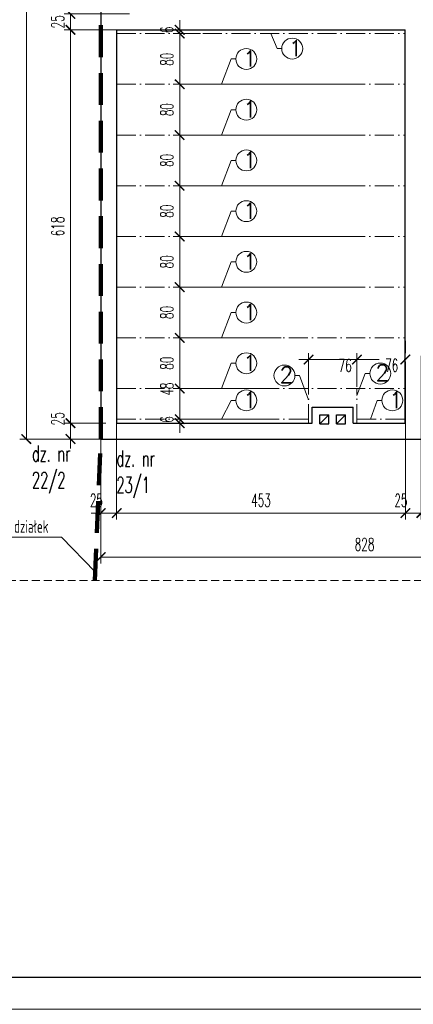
# Model space of a CAD drawing. Header units: millimetres. Extents: x 33311 to 435617, y -160714 to 185563.
# Tile 21 of 70: x 309444 to 315620, y -101237 to -85767. Entities that reach past the tile are written whole.
import ezdxf

# ---------------------------------------------------------------- set-up
doc = ezdxf.new("R2010")
doc.units = ezdxf.units.MM
doc.header["$MEASUREMENT"] = 0
doc.linetypes.add('ACAD_ISO10W100', pattern=[18, 12, -3, 0, -3])
doc.linetypes.add('HIDDEN2', pattern=[0.1875, 0.125, -0.0625])
doc.layers.get('Defpoints').update_dxf_attribs({"lineweight": 0})
for name, color, linetype, lineweight in [('[ 02przekrój istn', 42, 'Continuous', 30), ('[ 17granica', 172, 'HIDDEN2', 100), ('[ 18oś główna', 202, 'ACAD_ISO10W100', 13), ('[ 20ucięcie', 8, 'HIDDEN2', 13), ('[ 21kreskowanie', 9, 'Continuous', 13), ('[ 22wymiarowanie', 8, 'Continuous', 13), ('[ 23kota odnośnik', 1, 'Continuous', 13), ('[ 24ramka cienka', 1, 'Continuous', 13), ('[ 25ramka gruba', 4, 'Continuous', 30), ('[opisy2', 4, 'Continuous', 13), ('[opisy3', 2, 'Continuous', 30)]:
    doc.layers.add(name, color=color, linetype=linetype, lineweight=lineweight)
doc.styles.add('1.50d', font='simplex.shx', dxfattribs={"height": 250})
doc.styles.add('99.2', font='simplex.shx', dxfattribs={"width": 0.6, "height": 200})
doc.styles.add('99.3', font='simplex.shx', dxfattribs={"width": 0.6, "height": 250})
doc.dimstyles.new('100cm', dxfattribs={"dimtxt": 200, "dimasz": 150, "dimexe": 100, "dimexo": 300, "dimgap": 100, "dimtad": 1, "dimdec": 0, "dimlfac": 0.1, "dimzin": 11, "dimtxsty": '99.2', "dimblk": 'ARCHTICK', "dimcen": 1.5, "dimclrd": 256, "dimclre": 256, "dimclrt": 4, "dimadec": 0, "dimazin": 0, "dimtfac": 0.75, "dimtdec": 0, "dimtix": 1, "dimtmove": 2, "dimatfit": 3, "dimfxl": 1, "dimtolj": 1, "dimtzin": 11, "dimlwd": -1, "dimlwe": -1, "dimarcsym": 0})

# ---------------------------------------------------------------- blocks, each defined once
blk = doc.blocks.new('_ArchTick')
at = {"color": 0, "linetype": 'ByBlock', "const_width": 0.15, "flags": 128}
blk.add_lwpolyline([(-0.5, -0.5), (0.5, 0.5)], dxfattribs=at)
blk = doc.blocks.new('*D391')
at = {"layer": '[ 22wymiarowanie', "transparency": 16777216}
for p, q in [((311167, -85676), (310140, -85676)), ((310240, -85926), (310240, -85676)), ((311167, -85926), (310140, -85926))]:
    blk.add_line(p, q, dxfattribs=at)
at = {"layer": 'Defpoints', "color": 0, "transparency": 16777216}
for p in [(310240, -85676), (311467, -85676), (311467, -85926)]:
    blk.add_point(p, dxfattribs=at)
at = {"layer": '[ 22wymiarowanie', "transparency": 16777216, "xscale": 150, "yscale": 150, "zscale": 150}
for p, rotation in [((310240, -85676), 90), ((310240, -85926), 270)]:
    blk.add_blockref('_ArchTick', p, dxfattribs=dict(at, rotation=rotation))
at = {"layer": '[ 22wymiarowanie', "color": 4, "transparency": 16777216, "insert": (310040, -85801), "char_height": 200, "attachment_point": 5, "rotation": 90, "style": '99.2'}
blk.add_mtext('\\A1;\\H1x;\\W0.6;25', dxfattribs=at)
blk = doc.blocks.new('*D395')
at = {"layer": '[ 22wymiarowanie', "transparency": 16777216}
for p, q in [((310415, -76756), (309448, -76756)), ((309548, -92356), (309548, -76756)), ((311120, -92356), (309448, -92356))]:
    blk.add_line(p, q, dxfattribs=at)
at = {"layer": 'Defpoints', "color": 0, "transparency": 16777216}
for p in [(309548, -76756), (310715, -76756), (311420, -92356)]:
    blk.add_point(p, dxfattribs=at)
at = {"layer": '[ 22wymiarowanie', "transparency": 16777216, "xscale": 150, "yscale": 150, "zscale": 150}
for p, rotation in [((309548, -76756), 90), ((309548, -92356), 270)]:
    blk.add_blockref('_ArchTick', p, dxfattribs=dict(at, rotation=rotation))
at = {"layer": '[ 22wymiarowanie', "color": 4, "transparency": 16777216, "insert": (309348, -84556), "char_height": 200, "attachment_point": 5, "rotation": 90, "style": '99.2'}
blk.add_mtext('\\A1;\\H1x;\\W0.6;1560', dxfattribs=at)
blk = doc.blocks.new('*D407')
at = {"layer": '[ 22wymiarowanie', "transparency": 16777216}
for p, q in [((315495, -90813), (315495, -91007)), ((314735, -91535), (314735, -91007)), ((314735, -91107), (315086, -91107)), ((315495, -91107), (315475, -91107))]:
    blk.add_line(p, q, dxfattribs=at)
at = {"layer": 'Defpoints', "color": 0, "transparency": 16777216}
for p in [(314735, -91107), (315495, -91113), (314735, -91835)]:
    blk.add_point(p, dxfattribs=at)
at = {"layer": '[ 22wymiarowanie', "transparency": 16777216, "xscale": 150, "yscale": 150, "zscale": 150, "rotation": 180}
blk.add_blockref('_ArchTick', (314735, -91107), dxfattribs=at)
at = {"layer": '[ 22wymiarowanie', "transparency": 16777216, "xscale": 150, "yscale": 150, "zscale": 150}
blk.add_blockref('_ArchTick', (315495, -91107), dxfattribs=at)
at = {"layer": '[ 22wymiarowanie', "color": 4, "transparency": 16777216, "insert": (315281, -91198), "char_height": 200, "attachment_point": 5, "style": '99.2'}
blk.add_mtext('\\A1;\\H1x;\\W0.6;76', dxfattribs=at)
blk = doc.blocks.new('*D408')
at = {"layer": '[ 22wymiarowanie', "transparency": 16777216}
for p, q in [((313975, -91107), (313825, -91107)), ((313975, -91626), (313975, -91007)), ((314735, -91107), (313975, -91107)), ((314735, -91535), (314735, -91007)), ((314735, -91107), (314885, -91107))]:
    blk.add_line(p, q, dxfattribs=at)
at = {"layer": 'Defpoints', "color": 0, "transparency": 16777216}
for p in [(313975, -91107), (314735, -91835), (313975, -91926)]:
    blk.add_point(p, dxfattribs=at)
at = {"layer": '[ 22wymiarowanie', "transparency": 16777216, "xscale": 150, "yscale": 150, "zscale": 150}
blk.add_blockref('_ArchTick', (313975, -91107), dxfattribs=at)
at = {"layer": '[ 22wymiarowanie', "transparency": 16777216, "xscale": 150, "yscale": 150, "zscale": 150, "rotation": 180}
blk.add_blockref('_ArchTick', (314735, -91107), dxfattribs=at)
at = {"layer": '[ 22wymiarowanie', "color": 4, "transparency": 16777216, "insert": (314551, -91201), "char_height": 200, "attachment_point": 5, "style": '99.2'}
blk.add_mtext('\\A1;\\H1x;\\W0.6;76', dxfattribs=at)
blk = doc.blocks.new('*D409')
at = {"layer": '[ 22wymiarowanie', "transparency": 16777216}
for p, q in [((311954, -85926), (311954, -85776)), ((312279, -85926), (311854, -85926)), ((312279, -85986), (311854, -85986)), ((311954, -85926), (311954, -85986)), ((311954, -85986), (311954, -86136))]:
    blk.add_line(p, q, dxfattribs=at)
at = {"layer": 'Defpoints', "color": 0, "transparency": 16777216}
for p in [(311954, -85986), (312579, -85926), (312579, -85986)]:
    blk.add_point(p, dxfattribs=at)
at = {"layer": '[ 22wymiarowanie', "transparency": 16777216, "xscale": 150, "yscale": 150, "zscale": 150}
for p, rotation in [((311954, -85926), 270), ((311954, -85986), 90)]:
    blk.add_blockref('_ArchTick', p, dxfattribs=dict(at, rotation=rotation))
at = {"layer": '[ 22wymiarowanie', "color": 4, "transparency": 16777216, "insert": (311754, -85928), "char_height": 200, "attachment_point": 5, "rotation": 90, "style": '99.2'}
blk.add_mtext('\\A1;\\H1x;\\W0.6;6', dxfattribs=at)
blk = doc.blocks.new('*D410')
at = {"layer": '[ 22wymiarowanie', "transparency": 16777216}
for p, q in [((312279, -85986), (311854, -85986)), ((311954, -85986), (311954, -86783)), ((314827, -86783), (311854, -86783))]:
    blk.add_line(p, q, dxfattribs=at)
at = {"layer": 'Defpoints', "color": 0, "transparency": 16777216}
for p in [(312579, -85986), (311954, -86783), (315127, -86783)]:
    blk.add_point(p, dxfattribs=at)
at = {"layer": '[ 22wymiarowanie', "transparency": 16777216, "xscale": 150, "yscale": 150, "zscale": 150}
for p, rotation in [((311954, -85986), 90), ((311954, -86783), 270)]:
    blk.add_blockref('_ArchTick', p, dxfattribs=dict(at, rotation=rotation))
at = {"layer": '[ 22wymiarowanie', "color": 4, "transparency": 16777216, "insert": (311754, -86389), "char_height": 200, "attachment_point": 5, "rotation": 90, "style": '99.2'}
blk.add_mtext('\\A1;\\H1x;\\W0.6;80', dxfattribs=at)
blk = doc.blocks.new('*D411')
at = {"layer": '[ 22wymiarowanie', "transparency": 16777216}
for p, q in [((314827, -86783), (311854, -86783)), ((311954, -86783), (311954, -87580)), ((314774, -87580), (311854, -87580))]:
    blk.add_line(p, q, dxfattribs=at)
at = {"layer": 'Defpoints', "color": 0, "transparency": 16777216}
for p in [(315127, -86783), (311954, -87580), (315074, -87580)]:
    blk.add_point(p, dxfattribs=at)
at = {"layer": '[ 22wymiarowanie', "transparency": 16777216, "xscale": 150, "yscale": 150, "zscale": 150}
for p, rotation in [((311954, -86783), 90), ((311954, -87580), 270)]:
    blk.add_blockref('_ArchTick', p, dxfattribs=dict(at, rotation=rotation))
at = {"layer": '[ 22wymiarowanie', "color": 4, "transparency": 16777216, "insert": (311754, -87181), "char_height": 200, "attachment_point": 5, "rotation": 90, "style": '99.2'}
blk.add_mtext('\\A1;\\H1x;\\W0.6;80', dxfattribs=at)
blk = doc.blocks.new('*D412')
at = {"layer": '[ 22wymiarowanie', "transparency": 16777216}
for p, q in [((314774, -87580), (311854, -87580)), ((311954, -87580), (311954, -88376)), ((314754, -88376), (311854, -88376))]:
    blk.add_line(p, q, dxfattribs=at)
at = {"layer": 'Defpoints', "color": 0, "transparency": 16777216}
for p in [(315074, -87580), (311954, -88376), (315054, -88376)]:
    blk.add_point(p, dxfattribs=at)
at = {"layer": '[ 22wymiarowanie', "transparency": 16777216, "xscale": 150, "yscale": 150, "zscale": 150}
for p, rotation in [((311954, -87580), 90), ((311954, -88376), 270)]:
    blk.add_blockref('_ArchTick', p, dxfattribs=dict(at, rotation=rotation))
at = {"layer": '[ 22wymiarowanie', "color": 4, "transparency": 16777216, "insert": (311754, -87978), "char_height": 200, "attachment_point": 5, "rotation": 90, "style": '99.2'}
blk.add_mtext('\\A1;\\H1x;\\W0.6;80', dxfattribs=at)
blk = doc.blocks.new('*D413')
at = {"layer": '[ 22wymiarowanie', "transparency": 16777216}
for p, q in [((314754, -88376), (311854, -88376)), ((311954, -88376), (311954, -89173)), ((314728, -89173), (311854, -89173))]:
    blk.add_line(p, q, dxfattribs=at)
at = {"layer": 'Defpoints', "color": 0, "transparency": 16777216}
for p in [(315054, -88376), (311954, -89173), (315028, -89173)]:
    blk.add_point(p, dxfattribs=at)
at = {"layer": '[ 22wymiarowanie', "transparency": 16777216, "xscale": 150, "yscale": 150, "zscale": 150}
for p, rotation in [((311954, -88376), 90), ((311954, -89173), 270)]:
    blk.add_blockref('_ArchTick', p, dxfattribs=dict(at, rotation=rotation))
at = {"layer": '[ 22wymiarowanie', "color": 4, "transparency": 16777216, "insert": (311754, -88775), "char_height": 200, "attachment_point": 5, "rotation": 90, "style": '99.2'}
blk.add_mtext('\\A1;\\H1x;\\W0.6;80', dxfattribs=at)
blk = doc.blocks.new('*D414')
at = {"layer": '[ 22wymiarowanie', "transparency": 16777216}
for p, q in [((314728, -89173), (311854, -89173)), ((311954, -89173), (311954, -89970)), ((314748, -89970), (311854, -89970))]:
    blk.add_line(p, q, dxfattribs=at)
at = {"layer": 'Defpoints', "color": 0, "transparency": 16777216}
for p in [(315028, -89173), (311954, -89970), (315048, -89970)]:
    blk.add_point(p, dxfattribs=at)
at = {"layer": '[ 22wymiarowanie', "transparency": 16777216, "xscale": 150, "yscale": 150, "zscale": 150}
for p, rotation in [((311954, -89173), 90), ((311954, -89970), 270)]:
    blk.add_blockref('_ArchTick', p, dxfattribs=dict(at, rotation=rotation))
at = {"layer": '[ 22wymiarowanie', "color": 4, "transparency": 16777216, "insert": (311754, -89572), "char_height": 200, "attachment_point": 5, "rotation": 90, "style": '99.2'}
blk.add_mtext('\\A1;\\H1x;\\W0.6;80', dxfattribs=at)
blk = doc.blocks.new('*D415')
at = {"layer": '[ 22wymiarowanie', "transparency": 16777216}
for p, q in [((314748, -89970), (311854, -89970)), ((311954, -89970), (311954, -90767)), ((313548, -90767), (311854, -90767))]:
    blk.add_line(p, q, dxfattribs=at)
at = {"layer": 'Defpoints', "color": 0, "transparency": 16777216}
for p in [(315048, -89970), (311954, -90767), (313848, -90767)]:
    blk.add_point(p, dxfattribs=at)
at = {"layer": '[ 22wymiarowanie', "transparency": 16777216, "xscale": 150, "yscale": 150, "zscale": 150}
for p, rotation in [((311954, -89970), 90), ((311954, -90767), 270)]:
    blk.add_blockref('_ArchTick', p, dxfattribs=dict(at, rotation=rotation))
at = {"layer": '[ 22wymiarowanie', "color": 4, "transparency": 16777216, "insert": (311754, -90368), "char_height": 200, "attachment_point": 5, "rotation": 90, "style": '99.2'}
blk.add_mtext('\\A1;\\H1x;\\W0.6;80', dxfattribs=at)
blk = doc.blocks.new('*D416')
at = {"layer": '[ 22wymiarowanie', "transparency": 16777216}
for p, q in [((313548, -90767), (311854, -90767)), ((311954, -90767), (311954, -91564)), ((313447, -91564), (311854, -91564))]:
    blk.add_line(p, q, dxfattribs=at)
at = {"layer": 'Defpoints', "color": 0, "transparency": 16777216}
for p in [(313848, -90767), (311954, -91564), (313747, -91564)]:
    blk.add_point(p, dxfattribs=at)
at = {"layer": '[ 22wymiarowanie', "transparency": 16777216, "xscale": 150, "yscale": 150, "zscale": 150}
for p, rotation in [((311954, -90767), 90), ((311954, -91564), 270)]:
    blk.add_blockref('_ArchTick', p, dxfattribs=dict(at, rotation=rotation))
at = {"layer": '[ 22wymiarowanie', "color": 4, "transparency": 16777216, "insert": (311754, -91165), "char_height": 200, "attachment_point": 5, "rotation": 90, "style": '99.2'}
blk.add_mtext('\\A1;\\H1x;\\W0.6;80', dxfattribs=at)
blk = doc.blocks.new('*D417')
at = {"layer": '[ 22wymiarowanie', "transparency": 16777216}
for p, q in [((313447, -91564), (311854, -91564)), ((311954, -91564), (311954, -92046)), ((313486, -92046), (311854, -92046))]:
    blk.add_line(p, q, dxfattribs=at)
at = {"layer": 'Defpoints', "color": 0, "transparency": 16777216}
for p in [(313747, -91564), (311954, -92046), (313786, -92046)]:
    blk.add_point(p, dxfattribs=at)
at = {"layer": '[ 22wymiarowanie', "transparency": 16777216, "xscale": 150, "yscale": 150, "zscale": 150}
for p, rotation in [((311954, -91564), 90), ((311954, -92046), 270)]:
    blk.add_blockref('_ArchTick', p, dxfattribs=dict(at, rotation=rotation))
at = {"layer": '[ 22wymiarowanie', "color": 4, "transparency": 16777216, "insert": (311754, -91570), "char_height": 200, "attachment_point": 5, "rotation": 90, "style": '99.2'}
blk.add_mtext('\\A1;\\H1x;\\W0.6;48', dxfattribs=at)
blk = doc.blocks.new('*D418')
at = {"layer": '[ 22wymiarowanie', "transparency": 16777216}
for p, q in [((313486, -92046), (311854, -92046)), ((311954, -92046), (311954, -91896)), ((311954, -92046), (311954, -92106)), ((313488, -92106), (311854, -92106)), ((311954, -92106), (311954, -92256))]:
    blk.add_line(p, q, dxfattribs=at)
at = {"layer": 'Defpoints', "color": 0, "transparency": 16777216}
for p in [(313786, -92046), (311954, -92106), (313788, -92106)]:
    blk.add_point(p, dxfattribs=at)
at = {"layer": '[ 22wymiarowanie', "transparency": 16777216, "xscale": 150, "yscale": 150, "zscale": 150}
for p, rotation in [((311954, -92046), 270), ((311954, -92106), 90)]:
    blk.add_blockref('_ArchTick', p, dxfattribs=dict(at, rotation=rotation))
at = {"layer": '[ 22wymiarowanie', "color": 4, "transparency": 16777216, "insert": (311754, -92048), "char_height": 200, "attachment_point": 5, "rotation": 90, "style": '99.2'}
blk.add_mtext('\\A1;\\H1x;\\W0.6;6', dxfattribs=at)
blk = doc.blocks.new('*D462')
at = {"layer": '[ 22wymiarowanie', "transparency": 16777216}
for p, q in [((311167, -85926), (310140, -85926)), ((310240, -85926), (310240, -92106)), ((310795, -92106), (310140, -92106))]:
    blk.add_line(p, q, dxfattribs=at)
at = {"layer": 'Defpoints', "color": 0, "transparency": 16777216}
for p in [(311467, -85926), (310240, -92106), (311095, -92106)]:
    blk.add_point(p, dxfattribs=at)
at = {"layer": '[ 22wymiarowanie', "transparency": 16777216, "xscale": 150, "yscale": 150, "zscale": 150}
for p, rotation in [((310240, -85926), 90), ((310240, -92106), 270)]:
    blk.add_blockref('_ArchTick', p, dxfattribs=dict(at, rotation=rotation))
at = {"layer": '[ 22wymiarowanie', "color": 4, "transparency": 16777216, "insert": (310040, -89016), "char_height": 200, "attachment_point": 5, "rotation": 90, "style": '99.2'}
blk.add_mtext('\\A1;\\H1x;\\W0.6;618', dxfattribs=at)
blk = doc.blocks.new('*D463')
at = {"layer": '[ 22wymiarowanie', "transparency": 16777216}
for p, q in [((310240, -92106), (310240, -91956)), ((310795, -92106), (310140, -92106)), ((310240, -92106), (310240, -92356)), ((310795, -92356), (310140, -92356)), ((310240, -92356), (310240, -92506))]:
    blk.add_line(p, q, dxfattribs=at)
at = {"layer": 'Defpoints', "color": 0, "transparency": 16777216}
for p in [(311095, -92106), (310240, -92356), (311095, -92356)]:
    blk.add_point(p, dxfattribs=at)
at = {"layer": '[ 22wymiarowanie', "transparency": 16777216, "xscale": 150, "yscale": 150, "zscale": 150}
for p, rotation in [((310240, -92106), 270), ((310240, -92356), 90)]:
    blk.add_blockref('_ArchTick', p, dxfattribs=dict(at, rotation=rotation))
at = {"layer": '[ 22wymiarowanie', "color": 4, "transparency": 16777216, "insert": (310040, -92038), "char_height": 200, "attachment_point": 5, "rotation": 90, "style": '99.2'}
blk.add_mtext('\\A1;\\H1x;\\W0.6;25', dxfattribs=at)
blk = doc.blocks.new('*D466')
at = {"layer": '[ 22wymiarowanie', "transparency": 16777216}
for p, q in [((310715, -91906), (310715, -93619)), ((310965, -91906), (310965, -93619)), ((310715, -93519), (310565, -93519)), ((310715, -93519), (310965, -93519)), ((310965, -93519), (311115, -93519))]:
    blk.add_line(p, q, dxfattribs=at)
at = {"layer": 'Defpoints', "color": 0, "transparency": 16777216}
for p in [(310715, -91606), (310965, -91606), (310965, -93519)]:
    blk.add_point(p, dxfattribs=at)
at = {"layer": '[ 22wymiarowanie', "transparency": 16777216, "xscale": 150, "yscale": 150, "zscale": 150}
blk.add_blockref('_ArchTick', (310715, -93519), dxfattribs=at)
at = {"layer": '[ 22wymiarowanie', "transparency": 16777216, "xscale": 150, "yscale": 150, "zscale": 150, "rotation": 180}
blk.add_blockref('_ArchTick', (310965, -93519), dxfattribs=at)
at = {"layer": '[ 22wymiarowanie', "color": 4, "transparency": 16777216, "insert": (310646, -93319), "char_height": 200, "attachment_point": 5, "style": '99.2'}
blk.add_mtext('\\A1;\\H1x;\\W0.6;25', dxfattribs=at)
blk = doc.blocks.new('*D467')
at = {"layer": '[ 22wymiarowanie', "transparency": 16777216}
for p, q in [((315495, -91145), (315495, -93619)), ((310965, -91906), (310965, -93619)), ((310965, -93519), (315495, -93519))]:
    blk.add_line(p, q, dxfattribs=at)
at = {"layer": 'Defpoints', "color": 0, "transparency": 16777216}
for p in [(315495, -90845), (310965, -91606), (315495, -93519)]:
    blk.add_point(p, dxfattribs=at)
at = {"layer": '[ 22wymiarowanie', "transparency": 16777216, "xscale": 150, "yscale": 150, "zscale": 150, "rotation": 180}
blk.add_blockref('_ArchTick', (310965, -93519), dxfattribs=at)
at = {"layer": '[ 22wymiarowanie', "transparency": 16777216, "xscale": 150, "yscale": 150, "zscale": 150}
blk.add_blockref('_ArchTick', (315495, -93519), dxfattribs=at)
at = {"layer": '[ 22wymiarowanie', "color": 4, "transparency": 16777216, "insert": (313230, -93319), "char_height": 200, "attachment_point": 5, "style": '99.2'}
blk.add_mtext('\\A1;\\H1x;\\W0.6;453', dxfattribs=at)
blk = doc.blocks.new('*D468')
at = {"layer": '[ 22wymiarowanie', "transparency": 16777216}
for p, q in [((315745, -91048), (315745, -93619)), ((315495, -91145), (315495, -93619)), ((315495, -93519), (315345, -93519)), ((315495, -93519), (315745, -93519)), ((315745, -93519), (315895, -93519))]:
    blk.add_line(p, q, dxfattribs=at)
at = {"layer": 'Defpoints', "color": 0, "transparency": 16777216}
for p in [(315745, -90748), (315495, -90845), (315745, -93519)]:
    blk.add_point(p, dxfattribs=at)
at = {"layer": '[ 22wymiarowanie', "transparency": 16777216, "xscale": 150, "yscale": 150, "zscale": 150}
blk.add_blockref('_ArchTick', (315495, -93519), dxfattribs=at)
at = {"layer": '[ 22wymiarowanie', "transparency": 16777216, "xscale": 150, "yscale": 150, "zscale": 150, "rotation": 180}
blk.add_blockref('_ArchTick', (315745, -93519), dxfattribs=at)
at = {"layer": '[ 22wymiarowanie', "color": 4, "transparency": 16777216, "insert": (315426, -93319), "char_height": 200, "attachment_point": 5, "style": '99.2'}
blk.add_mtext('\\A1;\\H1x;\\W0.6;25', dxfattribs=at)
blk = doc.blocks.new('*D477')
at = {"layer": '[ 22wymiarowanie', "transparency": 16777216}
for p, q in [((310715, -90124), (310715, -94311)), ((318995, -90124), (318995, -94311)), ((310715, -94211), (318995, -94211))]:
    blk.add_line(p, q, dxfattribs=at)
at = {"layer": 'Defpoints', "color": 0, "transparency": 16777216}
for p in [(310715, -89824), (318995, -89824), (318995, -94211)]:
    blk.add_point(p, dxfattribs=at)
at = {"layer": '[ 22wymiarowanie', "transparency": 16777216, "xscale": 150, "yscale": 150, "zscale": 150, "rotation": 180}
blk.add_blockref('_ArchTick', (310715, -94211), dxfattribs=at)
at = {"layer": '[ 22wymiarowanie', "transparency": 16777216, "xscale": 150, "yscale": 150, "zscale": 150}
blk.add_blockref('_ArchTick', (318995, -94211), dxfattribs=at)
at = {"layer": '[ 22wymiarowanie', "color": 4, "transparency": 16777216, "insert": (314855, -94011), "char_height": 200, "attachment_point": 5, "style": '99.2'}
blk.add_mtext('\\A1;\\H1x;\\W0.6;828', dxfattribs=at)

msp = doc.modelspace()

# ---------------------------------------------------------------- hatches: boundary and pattern name
at = {"layer": '[ 21kreskowanie'}
h = msp.add_hatch(dxfattribs=at)
h.set_pattern_fill('HATCH', color=256, style=0, pattern_type=2)
h.set_pattern_definition([])
h.paths.add_polyline_path([(330678.57, -75544.97), (330678.57, -75495.92), (332644.54, -75495.92), (332644.54, -92805.92), (326094.54, -92805.92), (326094.54, -87925.92), (322294.54, -87925.92), (322294.54, -85925.92), (318994.54, -85925.92), (318994.54, -92355.92), (310714.54, -92355.92), (310714.54, -76755.92), (311974.54, -75495.92), (330438.57, -75495.92), (330438.57, -75544.97)], flags=9)
h.paths.add_polyline_path([(332524.54, -82115.92), (332384.54, -82115.92), (332384.54, -82255.92), (332524.54, -82255.92)])
h.paths.add_polyline_path([(332384.54, -82515.92), (332524.54, -82515.92), (332524.54, -82375.92), (332384.54, -82375.92)])
h.paths.add_polyline_path([(332524.54, -81855.92), (332384.54, -81855.92), (332384.54, -81995.92), (332524.54, -81995.92)])
h.paths.add_polyline_path([(314664.54, -85575.92), (314664.54, -85715.92), (314804.54, -85715.92), (314804.54, -85575.92)])
h.paths.add_polyline_path([(315064.54, -85715.92), (315064.54, -85575.92), (314924.54, -85575.92), (314924.54, -85715.92)])
h.paths.add_polyline_path([(314154.54, -91975.92), (314154.54, -92115.92), (314294.54, -92115.92), (314294.54, -91975.92)])
h.paths.add_polyline_path([(314554.54, -92115.92), (314554.54, -91975.92), (314414.54, -91975.92), (314414.54, -92115.92)])
h.paths.add_polyline_path([(324384.54, -87685.92), (324384.54, -87545.92), (324244.54, -87545.92), (324244.54, -87685.92)])
h.paths.add_polyline_path([(325724.54, -81425.92), (325724.54, -81925.92), (326224.54, -81925.92), (326224.54, -81425.92)])
h.paths.add_polyline_path([(311874.22, -85925.92), (311874.22, -85870.68), (311634.22, -85870.68), (311634.22, -85925.92), (310964.54, -85925.92), (310964.54, -92105.92), (314034.54, -92105.92), (314034.54, -91855.92), (314674.54, -91855.92), (314674.54, -92105.92), (315494.54, -92105.92), (315494.54, -85925.92)], flags=9)
h.paths.add_polyline_path([(316496.87, -85925.92), (316496.87, -85870.68), (316256.87, -85870.68), (316256.87, -85925.92), (315744.54, -85925.92), (315744.54, -92105.92), (318744.54, -92105.92), (318744.54, -85925.92)], flags=9)
h.paths.add_polyline_path([(330678.57, -87925.92), (330678.57, -87848.53), (330438.57, -87848.53), (330438.57, -87925.92), (326344.54, -87925.92), (326344.54, -92555.92), (332394.54, -92555.92), (332394.54, -87925.92)], flags=9)
h.paths.add_polyline_path([(322544.54, -86916.05), (322489.3, -86916.05), (322489.3, -87156.05), (322544.54, -87156.05), (322544.54, -87675.92), (324124.54, -87675.92), (324124.54, -87425.92), (324504.54, -87425.92), (324504.54, -87675.92), (326094.54, -87675.92), (326094.54, -85925.92), (322544.54, -85925.92)], flags=9)
h.paths.add_polyline_path([(332160.01, -75745.92), (332160.01, -75611.83), (331281.44, -75611.83), (331281.44, -75745.92), (326344.54, -75745.92), (326344.54, -87675.92), (332394.54, -87675.92), (332394.54, -82635.92), (332264.54, -82635.92), (332264.54, -81735.92), (332394.54, -81735.92), (332394.54, -75745.92)], flags=9)
h.paths.add_polyline_path([(313723.71, -75745.92), (313723.71, -75611.83), (312845.14, -75611.83), (312845.14, -75745.92), (312078.09, -75745.92), (310964.54, -76859.47), (310964.54, -85675.92), (314224.54, -85675.92), (314224.54, -85455.92), (315184.54, -85455.92), (315184.54, -85675.92), (326094.54, -85675.92), (326094.54, -82575.92), (325604.54, -82575.92), (325604.54, -81305.92), (326094.54, -81305.92), (326094.54, -78875.4), (326149.78, -78875.4), (326149.78, -78635.4), (326094.54, -78635.4), (326094.54, -75745.92)], flags=9)

# ---------------------------------------------------------------- linework, layer by layer
at = {"layer": '[ 02przekrój istn'}
for p, q in [((310714.54, -76755.92), (310714.54, -85925.92)), ((310714.54, -85925.92), (310714.54, -92355.92)), ((310964.54, -85925.92), (310964.54, -92105.92)), ((310964.54, -85925.92), (315494.54, -85925.92)), ((315494.54, -92105.92), (315494.54, -85925.92)), ((314034.54, -91855.92), (314674.54, -91855.92)), ((314034.54, -92105.92), (314034.54, -91855.92)), ((314674.54, -92105.92), (314674.54, -91855.92)), ((314154.54, -91975.92), (314294.54, -91975.92)), ((314154.54, -92115.92), (314154.54, -91975.92)), ((314154.54, -92115.92), (314294.54, -91975.92)), ((314294.54, -92115.92), (314294.54, -91975.92)), ((314414.54, -92115.92), (314414.54, -91975.92)), ((314414.54, -91975.92), (314554.54, -91975.92)), ((314414.54, -92115.92), (314554.54, -91975.92)), ((314554.54, -92115.92), (314554.54, -91975.92)), ((310964.54, -92105.92), (314034.54, -92105.92)), ((314154.54, -92115.92), (314294.54, -92115.92)), ((314414.54, -92115.92), (314554.54, -92115.92)), ((314674.54, -92105.92), (315494.54, -92105.92)), ((310714.54, -92355.92), (318994.54, -92355.92))]:
    msp.add_line(p, q, dxfattribs=at)
at = {"layer": '[ 17granica', "ltscale": 4000, "elevation": 0}
msp.add_lwpolyline([(310623.62, -94581.08), (310714.54, -92355.92), (310714.54, -76755.92), (311817.87, -75495.92), (332644.54, -75495.92), (332644.54, -94581.08)], dxfattribs=at)
at = {"layer": '[ 18oś główna', "color": 204, "linetype": 'ACAD_ISO10W100', "ltscale": 25}
for p, q in [((310964.54, -85985.92), (315494.54, -85985.92)), ((310964.54, -86782.72), (315494.54, -86782.72)), ((310964.54, -87579.52), (315494.54, -87579.52)), ((310964.54, -88376.32), (315494.54, -88376.32)), ((310964.54, -89173.12), (315494.54, -89173.12)), ((310964.54, -89969.92), (315494.54, -89969.92)), ((310964.54, -90766.72), (315494.54, -90766.72)), ((310964.54, -91563.52), (315494.54, -91563.52)), ((313974.54, -92105.92), (313974.54, -91563.52)), ((314734.54, -92105.92), (314734.54, -91563.52)), ((310964.54, -92045.92), (313974.54, -92045.92)), ((314734.54, -92045.92), (315494.54, -92045.92))]:
    msp.add_line(p, q, dxfattribs=at)
at = {"layer": '[ 20ucięcie', "linetype": 'HIDDEN2', "ltscale": 1000}
msp.add_line((338633.95, -94581.08), (308209.55, -94581.08), dxfattribs=at)
at = {"layer": '[ 23kota odnośnik'}
for p, q in [((313482.2, -86221.7), (313382.81, -85985.92)), ((313555.51, -86221.7), (313482.2, -86221.7)), ((312762.1, -86384.69), (312609.11, -86782.72)), ((312835.41, -86384.69), (312762.1, -86384.69)), ((312762.1, -87181.49), (312609.11, -87579.52)), ((312835.41, -87181.49), (312762.1, -87181.49)), ((312762.1, -87978.29), (312609.11, -88376.32)), ((312835.41, -87978.29), (312762.1, -87978.29)), ((312762.1, -88775.09), (312609.11, -89173.12)), ((312835.41, -88775.09), (312762.1, -88775.09)), ((312762.1, -89571.89), (312609.11, -89969.92)), ((312835.41, -89571.89), (312762.1, -89571.89)), ((312762.1, -90368.69), (312609.11, -90766.72)), ((312835.41, -90368.69), (312762.1, -90368.69)), ((312762.1, -91165.49), (312609.11, -91563.52)), ((312835.41, -91165.49), (312762.1, -91165.49)), ((313761.76, -91357.91), (313835.07, -91357.91)), ((313835.07, -91357.91), (313974.54, -91738.3)), ((314864.69, -91327.11), (314734.54, -91673.97)), ((314938, -91327.11), (314864.69, -91327.11)), ((312762.1, -91747.92), (312609.11, -92045.92)), ((312835.41, -91747.92), (312762.1, -91747.92)), ((315053.46, -91747.92), (314946.91, -92045.92)), ((315126.77, -91747.92), (315053.46, -91747.92))]:
    msp.add_line(p, q, dxfattribs=at)
at = {"layer": '[ 23kota odnośnik', "elevation": 0, "flags": 128}
msp.add_lwpolyline([(308618.04, -93898.32), (310097.05, -93898.32), (310629.31, -94441.78)], dxfattribs=at)
at = {"layer": '[ 23kota odnośnik'}
for centre in [(313719.72, -86221.7), (312999.62, -86384.69), (312999.62, -87181.49), (312999.62, -87978.29), (312999.62, -88775.09), (312999.62, -89571.89), (312999.62, -90368.69), (312999.62, -91165.49), (313597.55, -91357.91), (315102.21, -91327.11), (312999.62, -91747.92), (315290.98, -91747.92)]:
    msp.add_circle(centre, 164.21, dxfattribs=at)
at = {"layer": '[ 24ramka cienka', "ltscale": 2}
msp.add_3dface([(342644.54, -101313.79), (300644.54, -101313.79), (300644.54, -71613.79), (342644.54, -71613.79)], dxfattribs=at)
at = {"layer": '[ 25ramka gruba', "ltscale": 2}
for points in [[(303144.54, -72113.79), (342144.54, -72113.79), (342144.54, -100813.79), (303144.54, -100813.79)], [(342144.54, -100813.79), (303144.54, -100813.79), (303144.54, -72113.79), (342144.54, -72113.79)]]:
    msp.add_3dface(points, dxfattribs=at)

# ---------------------------------------------------------------- texts
at = {"layer": '[opisy2', "linetype": 'Continuous', "char_height": 250, "width": 205.9874, "attachment_point": 1, "style": '1.50d'}
for s, insert in [('1', (313666.25, -86092.17)), ('1', (312946.15, -86255.17)), ('1', (312946.15, -87051.97)), ('1', (312946.15, -87848.77)), ('1', (312946.15, -88645.57)), ('1', (312946.15, -89442.37)), ('1', (312946.15, -90239.17)), ('1', (312946.15, -91035.97)), ('2', (313521.66, -91221.45)), ('2', (315026.32, -91190.65)), ('1', (312946.15, -91618.39)), ('1', (315237.51, -91618.39))]:
    msp.add_mtext(s, dxfattribs=dict(at, insert=insert))
at = {"layer": '[opisy2', "linetype": 'Continuous', "insert": (308671.76, -93629.47), "char_height": 200, "attachment_point": 1, "style": '99.2'}
msp.add_mtext('\\H1x;\\W0.6;Granica działek', dxfattribs=at)
at = {"layer": '[opisy3', "linetype": 'Continuous', "char_height": 250, "attachment_point": 1, "style": '99.3'}
for s, insert in [('\\H1x;\\W0.6;dz. nr \\P22/2', (309635.45, -92459.81, 38222.08)), ('\\H1x;\\W0.6;dz. nr \\P23/1', (310961.12, -92534.92, 38222.08))]:
    msp.add_mtext(s, dxfattribs=dict(at, insert=insert))

# ---------------------------------------------------------------- dimensions: what is measured, and where the dimension line sits
at = {"layer": '[ 22wymiarowanie'}
for base, p1, p2, angle, picture, middle in [((309548.19, -76755.92), (311420.39, -92355.92), (310714.54, -76755.92), 90, '*D395', (309348.19, -84555.92)), ((310240.1, -92105.92), (311467.03, -85925.92), (311094.81, -92105.92), 270, '*D462', (310040.1, -89015.92)), ((311954.22, -87579.52), (315127.1, -86782.72), (315074.1, -87579.52), 270, '*D411', (311754.22, -87181.12)), ((311954.22, -88376.32), (315074.1, -87579.52), (315054.27, -88376.32), 270, '*D412', (311754.22, -87977.92)), ((311954.22, -89173.12), (315054.27, -88376.32), (315027.78, -89173.12), 270, '*D413', (311754.22, -88774.72)), ((311954.22, -89969.92), (315027.78, -89173.12), (315047.65, -89969.92), 270, '*D414', (311754.22, -89571.52)), ((311954.22, -90766.72), (315047.65, -89969.92), (313848.33, -90766.72), 270, '*D415', (311754.22, -90368.32)), ((311954.22, -91563.52), (313848.33, -90766.72), (313747.26, -91563.52), 270, '*D416', (311754.22, -91165.12))]:
    dim = msp.add_linear_dim(base=base, p1=p1, p2=p2, angle=angle, text='\\H1x;\\W0.6;<>', dimstyle='100cm', override={"dimatfit": 1}, dxfattribs=at)
    dim.commit()
    dim.dimension.update_dxf_attribs({"geometry": picture, "text_midpoint": middle})
for base, p1, p2, angle, picture, middle in [((310240.1, -85675.92), (311467.03, -85925.92), (311467.03, -85675.92), 90, '*D391', (310040.1, -85800.92)), ((311954.22, -85985.92), (312578.58, -85925.92), (312578.58, -85985.92), 270, '*D409', (311754.22, -85927.83)), ((311954.22, -86782.72), (312578.58, -85985.92), (315127.1, -86782.72), 270, '*D410', (311754.22, -86389.39)), ((314734.54, -91107.23), (315494.54, -91113.16), (314734.54, -91834.72), 180, '*D407', (315280.73, -91197.58)), ((313974.54, -91107.23), (314734.54, -91834.72), (313974.54, -91926.04), 180, '*D408', (314550.73, -91201.08)), ((311954.22, -92045.92), (313747.26, -91563.52), (313786.27, -92045.92), 270, '*D417', (311754.22, -91570.19)), ((310240.1, -92355.92), (311094.81, -92105.92), (311094.81, -92355.92), 270, '*D463', (310040.1, -92037.59)), ((311954.22, -92105.92), (313786.27, -92045.92), (313788.48, -92105.92), 270, '*D418', (311754.22, -92047.83))]:
    dim = msp.add_linear_dim(base=base, p1=p1, p2=p2, angle=angle, text='\\H1x;\\W0.6;<>', dimstyle='100cm', override={"dimatfit": 1}, dxfattribs=at)
    dim.commit()
    dim.dimension.update_dxf_attribs({"geometry": picture, "text_midpoint": middle, "dimtype": 160})
for base, p1, p2, picture, middle in [((318994.54, -94211.16), (310714.54, -89824.36), (318994.54, -89824.36), '*D477', (314854.54, -94011.16)), ((315494.54, -93519.25), (310964.54, -91606.01), (315494.54, -90845.34), '*D467', (313229.54, -93319.25))]:
    dim = msp.add_linear_dim(base=base, p1=p1, p2=p2, text='\\H1x;\\W0.6;<>', dimstyle='100cm', override={"dimatfit": 1}, dxfattribs=at)
    dim.commit()
    dim.dimension.update_dxf_attribs({"geometry": picture, "text_midpoint": middle})
for base, p1, p2, picture, middle in [((315744.54, -93519.25), (315494.54, -90845.34), (315744.54, -90747.9), '*D468', (315426.2, -93319.25)), ((310964.54, -93519.25), (310714.54, -91606.01), (310964.54, -91606.01), '*D466', (310646.2, -93319.25))]:
    dim = msp.add_linear_dim(base=base, p1=p1, p2=p2, text='\\H1x;\\W0.6;<>', dimstyle='100cm', override={"dimatfit": 1}, dxfattribs=at)
    dim.commit()
    dim.dimension.update_dxf_attribs({"geometry": picture, "text_midpoint": middle, "dimtype": 160})

doc.saveas('drawing.dxf')
